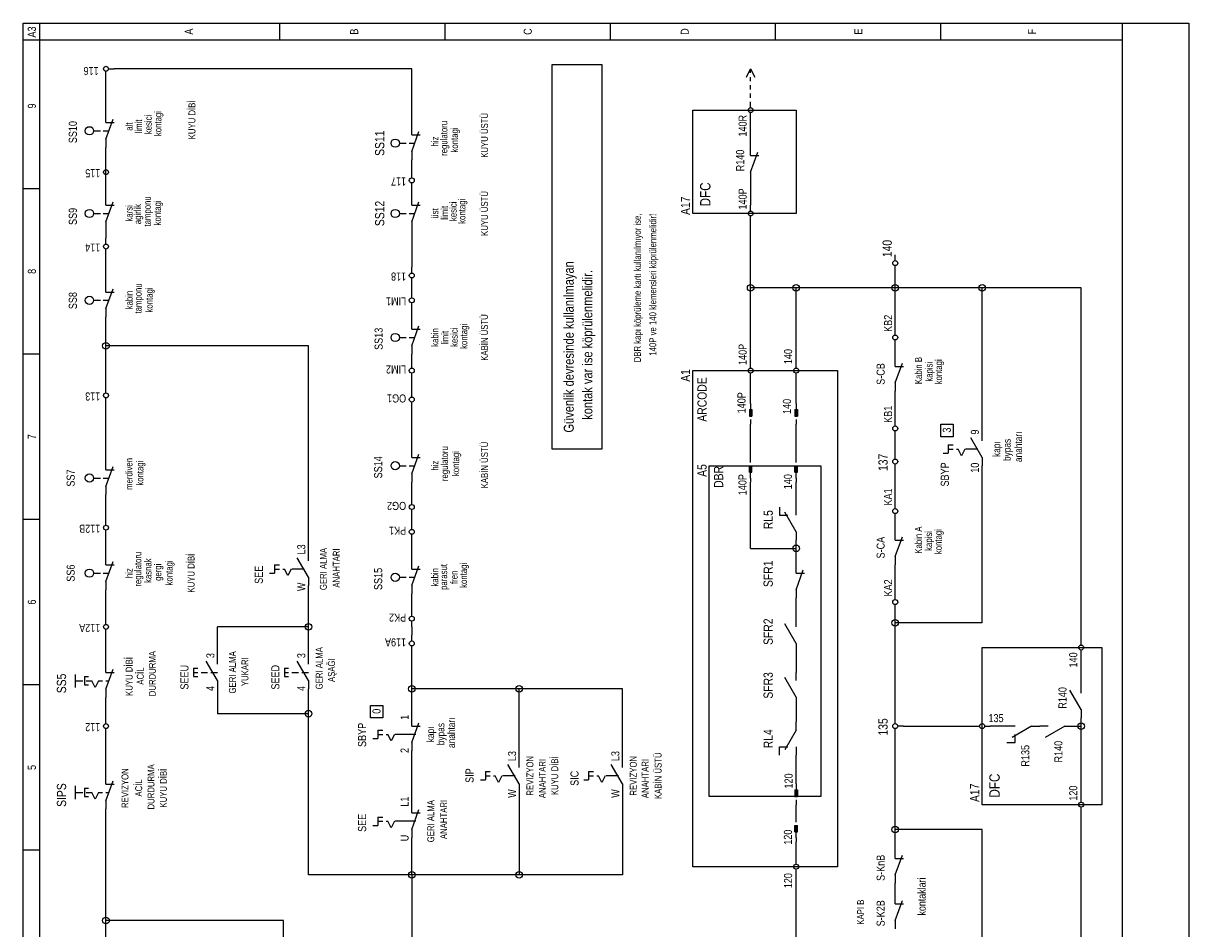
# Model space of a CAD drawing. Header units: centimetres. Extents: x 0 to 15545, y -30 to 2970.
# Tile 22 of 31: x 13454 to 14121, y 498 to 1016. Entities that reach past the tile are written whole.
import ezdxf
from ezdxf.enums import TextEntityAlignment as Align

# ---------------------------------------------------------------- set-up
doc = ezdxf.new("R2010")
doc.units = ezdxf.units.CM
doc.layers.add('ASN-ELEKTRIK', color=3, linetype='CONTINUOUS')
doc.layers.add('ASN-ELEKTRIK-YAZI', color=4, linetype='CONTINUOUS')
doc.styles.get("Standard").update_dxf_attribs({"font": 'arial.ttf', "width": 0.8})

msp = doc.modelspace()

# ---------------------------------------------------------------- linework, layer by layer
at = {"layer": 'ASN-ELEKTRIK'}
for p, q in [((13454.2, 70.2), (13454.2, 1015.95)), ((13454.2, 1015.95), (14120.95, 1015.95)), ((13463.66, 79.66), (13463.66, 1015.95)), ((13600.79, 1015.95), (13600.79, 1006.5)), ((13695.37, 1015.95), (13695.37, 1006.5)), ((13789.94, 1015.95), (13789.94, 1006.5)), ((13884.52, 1006.5), (13884.52, 1015.95)), ((13979.09, 1006.5), (13979.09, 1015.95)), ((14083.12, 70.2), (14083.12, 1015.95)), ((14120.95, 1015.95), (14120.95, 70.2)), ((13454.2, 1006.5), (14083.12, 1006.5)), ((13501.49, 985.22), (13501.49, 988.53)), ((13502.9, 989.94), (13506.21, 989.94)), ((13676.45, 989.94), (13506.21, 989.94)), ((13676.45, 956.84), (13676.45, 989.94)), ((13756.84, 772.42), (13756.84, 992.31)), ((13756.84, 992.31), (13785.21, 992.31)), ((13785.21, 992.31), (13785.21, 772.42)), ((13867.97, 985.22), (13870.33, 989.94)), ((13870.33, 987.58), (13870.33, 989.94)), ((13870.33, 989.94), (13872.69, 985.22)), ((13501.49, 963.94), (13501.49, 985.22)), ((13870.33, 982.85), (13870.33, 985.22)), ((13870.33, 978.12), (13870.33, 980.49)), ((13870.33, 973.39), (13870.33, 975.76)), ((13870.33, 967.72), (13870.33, 971.03)), ((13501.49, 959.21), (13501.49, 963.94)), ((13501.49, 949.75), (13505.62, 961.1)), ((13837.23, 907.19), (13837.23, 966.3)), ((13837.23, 966.3), (13896.34, 966.3)), ((13870.33, 961.57), (13870.33, 964.88)), ((13870.33, 945.02), (13870.33, 961.57)), ((13896.34, 966.3), (13896.34, 907.19)), ((13494.4, 954.48), (13498.29, 954.48)), ((13499.97, 954.48), (13503.21, 954.48)), ((13501.49, 959.21), (13506.21, 959.21)), ((13676.45, 952.11), (13676.45, 956.84)), ((13676.45, 942.66), (13680.58, 954.01)), ((13501.49, 949.75), (13501.49, 945.02)), ((13669.36, 947.39), (13673.25, 947.39)), ((13674.94, 947.39), (13678.17, 947.39)), ((13676.45, 952.11), (13681.18, 952.11)), ((13501.49, 935.56), (13501.49, 945.02)), ((13676.45, 942.66), (13676.45, 937.93)), ((13870.33, 940.29), (13870.33, 945.02)), ((13870.33, 930.84), (13874.46, 942.18)), ((13870.33, 940.29), (13875.06, 940.29)), ((13501.49, 932.25), (13501.49, 935.56)), ((13676.45, 930.84), (13676.45, 937.93)), ((13501.49, 926.11), (13501.49, 933.2)), ((13501.49, 926.11), (13501.49, 929.42)), ((13676.45, 927.52), (13676.45, 930.84)), ((13870.33, 930.84), (13870.33, 926.11)), ((13463.66, 921.38), (13454.2, 921.38)), ((13501.49, 916.65), (13501.49, 926.11)), ((13676.45, 921.38), (13676.45, 924.69)), ((13676.45, 916.65), (13676.45, 921.38)), ((13870.33, 926.11), (13870.33, 911.92)), ((13501.49, 911.92), (13501.49, 916.65)), ((13501.49, 902.46), (13505.62, 913.81)), ((13676.45, 911.92), (13676.45, 916.65)), ((13676.45, 902.46), (13680.58, 913.81)), ((13494.4, 907.19), (13498.29, 907.19)), ((13499.97, 907.19), (13503.21, 907.19)), ((13501.49, 911.92), (13506.21, 911.92)), ((13669.36, 907.19), (13673.25, 907.19)), ((13674.94, 907.19), (13678.17, 907.19)), ((13676.45, 911.92), (13681.18, 911.92)), ((13896.34, 907.19), (13837.23, 907.19)), ((13870.33, 908.61), (13870.33, 911.92)), ((13501.49, 902.46), (13501.49, 897.73)), ((13676.45, 902.46), (13676.45, 897.73)), ((13870.33, 902.46), (13870.33, 905.77)), ((13870.33, 864.63), (13870.33, 902.46)), ((13501.49, 897.73), (13501.49, 893)), ((13676.45, 897.73), (13676.45, 876.45)), ((13501.49, 889.69), (13501.49, 893)), ((13501.49, 883.55), (13501.49, 886.86)), ((13501.49, 867), (13501.49, 883.55)), ((13501.49, 867), (13501.49, 883.55)), ((13953.08, 880.24), (13953.08, 883.55)), ((13676.45, 873.14), (13676.45, 876.45)), ((13953.08, 874.09), (13953.08, 877.4)), ((13953.08, 864.63), (13953.08, 874.09)), ((13501.49, 862.27), (13501.49, 867)), ((13676.45, 867), (13676.45, 870.31)), ((13676.45, 862.27), (13676.45, 867)), ((13501.49, 852.81), (13505.62, 864.16)), ((13501.49, 862.27), (13506.21, 862.27)), ((13676.45, 858.96), (13676.45, 862.27)), ((13870.33, 822.07), (13870.33, 864.63)), ((13896.34, 864.63), (13870.33, 864.63)), ((13896.34, 822.07), (13896.34, 864.63)), ((13953.08, 864.63), (13896.34, 864.63)), ((13953.08, 840.99), (13953.08, 864.63)), ((14002.74, 864.63), (13953.08, 864.63)), ((14002.74, 781.88), (14002.74, 864.63)), ((14059.48, 864.63), (14002.74, 864.63)), ((14059.48, 663.66), (14059.48, 864.63)), ((13494.4, 857.54), (13498.29, 857.54)), ((13499.97, 857.54), (13503.21, 857.54)), ((13676.45, 852.81), (13676.45, 856.12)), ((13501.49, 852.81), (13501.49, 848.08)), ((13501.49, 831.53), (13501.49, 848.08)), ((13676.45, 845.72), (13676.45, 852.81)), ((13676.45, 840.99), (13676.45, 845.72)), ((13676.45, 831.53), (13680.58, 842.88)), ((13676.45, 840.99), (13681.18, 840.99)), ((13953.08, 837.68), (13953.08, 840.99)), ((13669.36, 836.26), (13673.25, 836.26)), ((13674.94, 836.26), (13678.17, 836.26)), ((13953.08, 831.53), (13953.08, 834.84)), ((13463.66, 826.8), (13454.2, 826.8)), ((13617.34, 831.53), (13501.49, 831.53)), ((13501.49, 807.89), (13501.49, 831.53)), ((13617.34, 713.31), (13617.34, 831.53)), ((13676.45, 831.53), (13676.45, 826.8)), ((13676.45, 822.07), (13676.45, 826.8)), ((13953.08, 824.44), (13953.08, 831.53)), ((13676.45, 818.76), (13676.45, 822.07)), ((13870.33, 818.76), (13870.33, 822.07)), ((13896.34, 818.76), (13896.34, 822.07)), ((13953.08, 819.71), (13953.08, 824.44)), ((13953.08, 810.25), (13957.21, 821.6)), ((13676.45, 812.62), (13676.45, 815.93)), ((13837.23, 533.62), (13837.23, 817.34)), ((13837.23, 817.34), (13919.98, 817.34)), ((13870.33, 812.62), (13870.33, 815.93)), ((13896.34, 812.62), (13896.34, 815.93)), ((13919.98, 817.34), (13919.98, 533.62)), ((13953.08, 819.71), (13957.81, 819.71)), ((13501.49, 804.58), (13501.49, 807.89)), ((13676.45, 805.52), (13676.45, 812.62)), ((13870.33, 800.79), (13870.33, 812.62)), ((13896.34, 800.79), (13896.34, 812.62)), ((13953.08, 810.25), (13953.08, 805.52)), ((13501.49, 798.43), (13501.49, 801.74)), ((13676.45, 802.21), (13676.45, 805.52)), ((13870.33, 798.43), (13870.33, 800.79)), ((13896.34, 798.43), (13896.34, 800.79)), ((13953.08, 788.97), (13953.08, 805.52)), ((13501.49, 765.33), (13501.49, 798.43)), ((13676.45, 796.07), (13676.45, 799.38)), ((13676.45, 772.42), (13676.45, 796.07)), ((13869.62, 795.12), (13869.62, 791.34)), ((13869.62, 795.12), (13871.04, 795.12)), ((13869.86, 795.12), (13869.86, 791.34)), ((13870.09, 795.12), (13870.09, 791.34)), ((13870.33, 798.43), (13870.33, 791.34)), ((13870.57, 795.12), (13870.57, 791.34)), ((13870.8, 795.12), (13870.8, 791.34)), ((13871.04, 795.12), (13871.04, 791.34)), ((13895.63, 795.12), (13895.63, 791.34)), ((13895.63, 795.12), (13897.05, 795.12)), ((13895.86, 795.12), (13895.86, 791.34)), ((13896.1, 795.12), (13896.1, 791.34)), ((13896.34, 798.43), (13896.34, 791.34)), ((13896.57, 795.12), (13896.57, 791.34)), ((13896.81, 795.12), (13896.81, 791.34)), ((13897.05, 795.12), (13897.05, 791.34)), ((13869.62, 791.34), (13871.04, 791.34)), ((13870.33, 789.44), (13870.33, 786.61)), ((13895.63, 791.34), (13897.05, 791.34)), ((13896.34, 789.44), (13896.34, 786.61)), ((13953.08, 785.66), (13953.08, 788.97)), ((13870.33, 767.69), (13870.33, 786.61)), ((13896.34, 767.69), (13896.34, 786.61)), ((13953.08, 779.51), (13953.08, 782.82)), ((13979.09, 779.51), (13979.09, 786.61)), ((13979.09, 786.61), (13986.18, 786.61)), ((13986.18, 786.61), (13986.18, 779.51)), ((14002.74, 777.15), (14002.74, 781.88)), ((13953.08, 770.06), (13953.08, 779.51)), ((13986.18, 779.51), (13979.09, 779.51)), ((13983.35, 774.79), (13986.18, 774.79)), ((13983.35, 774.79), (13983.35, 770.06)), ((14002.74, 767.69), (13996.28, 778.88)), ((13676.45, 767.69), (13676.45, 772.42)), ((13676.45, 758.23), (13680.58, 769.58)), ((13676.45, 767.69), (13681.18, 767.69)), ((13785.21, 772.42), (13756.84, 772.42)), ((13870.33, 764.86), (13870.33, 767.69)), ((13896.34, 764.86), (13896.34, 767.69)), ((13953.08, 766.75), (13953.08, 770.06)), ((13980.51, 770.06), (13983.35, 770.06)), ((13983.35, 772.42), (13986.18, 772.42)), ((13988.08, 772.42), (13989.02, 772.42)), ((13990.91, 768.64), (13989.02, 772.42)), ((13992.8, 772.42), (13990.91, 768.64)), ((14000.37, 772.42), (13993.28, 772.42)), ((14002.74, 767.69), (14002.74, 762.96)), ((13501.49, 760.6), (13501.49, 765.33)), ((13501.49, 751.14), (13505.62, 762.49)), ((13501.49, 760.6), (13506.21, 760.6)), ((13669.36, 762.96), (13673.25, 762.96)), ((13674.94, 762.96), (13678.17, 762.96)), ((13846.69, 573.81), (13846.69, 762.96)), ((13846.69, 762.96), (13910.52, 762.96)), ((13869.62, 762.96), (13871.04, 762.96)), ((13869.62, 759.18), (13869.62, 762.96)), ((13869.86, 759.18), (13869.86, 762.96)), ((13870.09, 759.18), (13870.09, 762.96)), ((13870.33, 755.87), (13870.33, 762.96)), ((13870.57, 759.18), (13870.57, 762.96)), ((13870.8, 759.18), (13870.8, 762.96)), ((13871.04, 759.18), (13871.04, 762.96)), ((13895.63, 762.96), (13897.05, 762.96)), ((13895.63, 759.18), (13895.63, 762.96)), ((13895.86, 759.18), (13895.86, 762.96)), ((13896.1, 759.18), (13896.1, 762.96)), ((13896.34, 755.87), (13896.34, 762.96)), ((13896.57, 759.18), (13896.57, 762.96)), ((13896.81, 759.18), (13896.81, 762.96)), ((13897.05, 759.18), (13897.05, 762.96)), ((13910.52, 762.96), (13910.52, 573.81)), ((13953.08, 760.6), (13953.08, 763.91)), ((13953.08, 741.68), (13953.08, 760.6)), ((14002.74, 673.12), (14002.74, 762.96)), ((13494.4, 755.87), (13498.29, 755.87)), ((13499.97, 755.87), (13503.21, 755.87)), ((13676.45, 758.23), (13676.45, 753.51)), ((13676.45, 744.05), (13676.45, 753.51)), ((13869.62, 759.18), (13871.04, 759.18)), ((13870.33, 755.87), (13870.33, 753.51)), ((13870.33, 715.68), (13870.33, 753.51)), ((13895.63, 759.18), (13897.05, 759.18)), ((13896.34, 755.87), (13896.34, 753.51)), ((13896.34, 739.32), (13896.34, 753.51)), ((13501.49, 751.14), (13501.49, 746.41)), ((13501.49, 732.23), (13501.49, 746.41)), ((13676.45, 740.74), (13676.45, 744.05)), ((13953.08, 738.37), (13953.08, 741.68)), ((13676.45, 734.59), (13676.45, 737.9)), ((13676.45, 729.86), (13676.45, 734.59)), ((13886.88, 739.32), (13886.88, 734.59)), ((13886.88, 734.59), (13891.61, 734.59)), ((13896.34, 725.13), (13889.88, 736.32)), ((13896.34, 734.59), (13896.34, 739.32)), ((13953.08, 732.23), (13953.08, 735.54)), ((13463.66, 732.23), (13454.2, 732.23)), ((13501.49, 728.92), (13501.49, 732.23)), ((13676.45, 726.55), (13676.45, 729.86)), ((13953.08, 725.13), (13953.08, 732.23)), ((13501.49, 722.77), (13501.49, 726.08)), ((13501.49, 710.95), (13501.49, 722.77)), ((13676.45, 720.4), (13676.45, 723.71)), ((13676.45, 708.58), (13676.45, 720.4)), ((13896.34, 725.13), (13896.34, 720.4)), ((13896.34, 715.68), (13896.34, 720.4)), ((13953.08, 720.4), (13953.08, 725.13)), ((13953.08, 710.95), (13957.21, 722.3)), ((13953.08, 720.4), (13957.81, 720.4)), ((13870.33, 715.68), (13896.34, 715.68)), ((13896.34, 706.22), (13896.34, 715.68)), ((13501.49, 706.22), (13501.49, 710.95)), ((13501.49, 696.76), (13505.62, 708.11)), ((13617.34, 699.13), (13610.88, 710.31)), ((13617.34, 708.58), (13617.34, 713.31)), ((13676.45, 703.85), (13676.45, 708.58)), ((13953.08, 710.95), (13953.08, 706.22)), ((13494.4, 701.49), (13498.29, 701.49)), ((13499.97, 701.49), (13503.21, 701.49)), ((13501.49, 706.22), (13506.21, 706.22)), ((13595.12, 701.49), (13597.95, 701.49)), ((13597.95, 706.22), (13600.79, 706.22)), ((13597.95, 706.22), (13597.95, 701.49)), ((13597.95, 703.85), (13600.79, 703.85)), ((13602.68, 703.85), (13603.63, 703.85)), ((13605.52, 700.07), (13603.63, 703.85)), ((13607.41, 703.85), (13605.52, 700.07)), ((13614.98, 703.85), (13607.88, 703.85)), ((13676.45, 694.4), (13680.58, 705.75)), ((13676.45, 703.85), (13681.18, 703.85)), ((13896.34, 701.49), (13896.34, 706.22)), ((13896.34, 692.03), (13900.47, 703.38)), ((13896.34, 701.49), (13901.07, 701.49)), ((13953.08, 689.67), (13953.08, 706.22)), ((13501.49, 696.76), (13501.49, 692.03)), ((13617.34, 699.13), (13617.34, 694.4)), ((13617.34, 670.75), (13617.34, 694.4)), ((13669.36, 699.13), (13673.25, 699.13)), ((13674.94, 699.13), (13678.17, 699.13)), ((13676.45, 694.4), (13676.45, 689.67)), ((13501.49, 675.48), (13501.49, 692.03)), ((13676.45, 680.21), (13676.45, 689.67)), ((13896.34, 692.03), (13896.34, 687.3)), ((13896.34, 675.48), (13896.34, 687.3)), ((13953.08, 686.36), (13953.08, 689.67)), ((13676.45, 676.9), (13676.45, 680.21)), ((13953.08, 680.21), (13953.08, 683.52)), ((13953.08, 673.12), (13953.08, 680.21)), ((13501.49, 672.17), (13501.49, 675.48)), ((13676.45, 670.75), (13676.45, 674.06)), ((13896.34, 670.75), (13896.34, 675.48)), ((13501.49, 666.02), (13501.49, 669.33)), ((13565.32, 654.2), (13565.32, 670.75)), ((13617.34, 670.75), (13565.32, 670.75)), ((13617.34, 654.2), (13617.34, 670.75)), ((13676.45, 670.75), (13676.45, 666.02)), ((13896.34, 661.3), (13889.88, 672.48)), ((14002.74, 673.12), (13953.08, 673.12)), ((13953.08, 618.74), (13953.08, 673.12)), ((13501.49, 649.38), (13501.49, 666.02)), ((13676.45, 662.71), (13676.45, 666.02)), ((13896.34, 661.3), (13896.34, 656.57)), ((14059.48, 660.35), (14059.48, 663.66)), ((13565.32, 649.47), (13565.32, 654.2)), ((13617.34, 649.47), (13617.34, 654.2)), ((13676.45, 656.57), (13676.45, 659.88)), ((13676.45, 635.29), (13676.45, 656.57)), ((13896.34, 656.57), (13896.34, 644.74)), ((14002.74, 569.08), (14002.74, 658.93)), ((14002.74, 658.93), (14071.3, 658.93)), ((14059.48, 654.2), (14059.48, 657.51)), ((14059.48, 637.65), (14059.48, 654.2)), ((14071.3, 658.93), (14071.3, 569.08)), ((13501.49, 644.65), (13501.49, 649.38)), ((13551.61, 647.11), (13553.97, 647.11)), ((13551.61, 647.11), (13551.61, 642.38)), ((13565.32, 640.02), (13558.86, 651.2)), ((13603.63, 647.11), (13605.99, 647.11)), ((13603.63, 647.11), (13603.63, 642.38)), ((13617.34, 640.02), (13610.88, 651.2)), ((13484.07, 636.06), (13484.07, 643.62)), ((13489.19, 642.29), (13491.56, 642.29)), ((13489.19, 642.29), (13489.19, 637.56)), ((13501.49, 635.19), (13505.62, 646.54)), ((13501.49, 644.65), (13506.21, 644.65)), ((13551.61, 644.74), (13553.97, 644.74)), ((13551.61, 642.38), (13553.97, 642.38)), ((13555.87, 644.74), (13559.65, 644.74)), ((13561.54, 644.74), (13565.32, 644.74)), ((13603.63, 644.74), (13605.99, 644.74)), ((13603.63, 642.38), (13605.99, 642.38)), ((13607.88, 644.74), (13611.67, 644.74)), ((13613.56, 644.74), (13617.34, 644.74)), ((13896.34, 630.56), (13889.88, 641.75)), ((13896.34, 640.02), (13896.34, 644.74)), ((13463.66, 637.65), (13454.2, 637.65)), ((13484.08, 639.92), (13488.24, 639.92)), ((13489.19, 637.56), (13491.56, 637.56)), ((13490.14, 639.92), (13493.45, 639.92)), ((13495.34, 636.14), (13493.45, 639.92)), ((13497.23, 639.92), (13495.34, 636.14)), ((13497.23, 639.92), (13499.59, 639.92)), ((13501.49, 639.92), (13503.19, 639.92)), ((13501.49, 635.19), (13501.49, 630.46)), ((13565.32, 640.02), (13565.32, 635.29)), ((13565.32, 635.29), (13565.32, 621.1)), ((13617.34, 640.02), (13617.34, 635.29)), ((13617.34, 621.1), (13617.34, 635.29)), ((13676.45, 618.74), (13676.45, 635.29)), ((13737.92, 635.29), (13676.45, 635.29)), ((13797.03, 635.29), (13737.92, 635.29)), ((13737.92, 595.09), (13737.92, 635.29)), ((13797.03, 595.09), (13797.03, 635.29)), ((14059.48, 623.46), (14053.02, 634.65)), ((14059.48, 632.92), (14059.48, 637.65)), ((13501.49, 618.74), (13501.49, 630.46)), ((13896.34, 630.56), (13896.34, 625.83)), ((13617.34, 621.1), (13565.32, 621.1)), ((13617.34, 528.89), (13617.34, 621.1)), ((13652.81, 618.74), (13652.81, 625.83)), ((13652.81, 625.83), (13659.9, 625.83)), ((13659.9, 625.83), (13659.9, 618.74)), ((13896.34, 625.83), (13896.34, 616.37)), ((14059.48, 623.46), (14059.48, 618.74)), ((13501.49, 615.43), (13501.49, 618.74)), ((13659.9, 618.74), (13652.81, 618.74)), ((13676.45, 614.01), (13676.45, 618.74)), ((13676.45, 604.55), (13680.58, 615.9)), ((13676.45, 614.01), (13681.18, 614.01)), ((13896.34, 611.64), (13896.34, 616.37)), ((13953.08, 615.43), (13953.08, 618.74)), ((13957.81, 614.01), (13954.5, 614.01)), ((13957.81, 614.01), (13998.01, 614.01)), ((13998.01, 614.01), (14001.32, 614.01)), ((14004.15, 614.01), (14007.46, 614.01)), ((14016.92, 614.01), (14007.46, 614.01)), ((14021.65, 614.01), (14016.92, 614.01)), ((14031.11, 614.01), (14019.92, 607.55)), ((14031.11, 614.01), (14035.84, 614.01)), ((14040.57, 614.01), (14035.84, 614.01)), ((14050.02, 614.01), (14038.83, 607.55)), ((14050.02, 614.01), (14054.75, 614.01)), ((14054.75, 614.01), (14059.48, 614.01)), ((14059.48, 614.01), (14059.48, 618.74)), ((14059.48, 573.81), (14059.48, 614.01)), ((13501.49, 609.28), (13501.49, 612.59)), ((13501.49, 585.54), (13501.49, 609.28)), ((13654.22, 606.91), (13657.06, 606.91)), ((13657.06, 611.64), (13659.9, 611.64)), ((13657.06, 611.64), (13657.06, 606.91)), ((13657.06, 609.28), (13659.9, 609.28)), ((13661.79, 609.28), (13662.74, 609.28)), ((13664.63, 605.5), (13662.74, 609.28)), ((13666.52, 609.28), (13664.63, 605.5)), ((13678.81, 609.28), (13666.99, 609.28)), ((13896.34, 611.64), (13889.88, 600.45)), ((13953.08, 609.28), (13953.08, 612.59)), ((13953.08, 554.9), (13953.08, 609.28)), ((14021.65, 604.55), (14021.65, 609.28)), ((13676.45, 604.55), (13676.45, 599.82)), ((13886.88, 597.46), (13886.88, 602.19)), ((13886.88, 602.19), (13891.61, 602.19)), ((13896.34, 602.19), (13896.34, 597.46)), ((14016.92, 604.55), (14021.65, 604.55)), ((13676.45, 569.08), (13676.45, 599.82)), ((13737.92, 590.36), (13737.92, 595.09)), ((13797.03, 590.36), (13797.03, 595.09)), ((13896.34, 583.27), (13896.34, 597.46)), ((13718.54, 588), (13721.37, 588)), ((13718.54, 588), (13718.54, 583.27)), ((13737.92, 580.91), (13731.46, 592.09)), ((13777.65, 588), (13780.48, 588)), ((13777.65, 588), (13777.65, 583.27)), ((13797.03, 580.91), (13790.57, 592.09)), ((13501.49, 580.81), (13501.49, 585.54)), ((13501.49, 571.35), (13505.62, 582.7)), ((13501.49, 580.81), (13506.21, 580.81)), ((13715.7, 583.27), (13718.54, 583.27)), ((13718.54, 585.63), (13721.37, 585.63)), ((13723.26, 585.63), (13724.21, 585.63)), ((13726.1, 581.85), (13724.21, 585.63)), ((13727.99, 585.63), (13726.1, 581.85)), ((13735.56, 585.63), (13728.47, 585.63)), ((13737.92, 580.91), (13737.92, 576.18)), ((13774.81, 583.27), (13777.65, 583.27)), ((13777.65, 585.63), (13780.48, 585.63)), ((13782.37, 585.63), (13783.32, 585.63)), ((13785.21, 581.85), (13783.32, 585.63)), ((13787.1, 585.63), (13785.21, 581.85)), ((13794.67, 585.63), (13787.58, 585.63)), ((13797.03, 580.91), (13797.03, 576.18)), ((13896.34, 580.91), (13896.34, 583.27)), ((13896.34, 580.91), (13896.34, 573.81)), ((13484.07, 572.22), (13484.07, 579.79)), ((13484.08, 576.08), (13488.24, 576.08)), ((13489.19, 578.45), (13491.56, 578.45)), ((13489.19, 578.45), (13489.19, 573.72)), ((13489.19, 573.72), (13491.56, 573.72)), ((13490.14, 576.08), (13493.45, 576.08)), ((13495.34, 572.3), (13493.45, 576.08)), ((13497.23, 576.08), (13495.34, 572.3)), ((13497.23, 576.08), (13499.59, 576.08)), ((13501.49, 576.08), (13503.19, 576.08)), ((13737.92, 576.18), (13737.92, 528.89)), ((13797.03, 576.18), (13797.03, 528.89)), ((13910.52, 573.81), (13846.69, 573.81)), ((13895.63, 577.6), (13895.63, 573.81)), ((13895.63, 577.6), (13897.05, 577.6)), ((13895.63, 573.81), (13897.05, 573.81)), ((13895.86, 577.6), (13895.86, 573.81)), ((13896.1, 577.6), (13896.1, 573.81)), ((13896.57, 577.6), (13896.57, 573.81)), ((13896.81, 577.6), (13896.81, 573.81)), ((13897.05, 577.6), (13897.05, 573.81)), ((14059.48, 570.5), (14059.48, 573.81)), ((13501.49, 571.35), (13501.49, 566.63)), ((13676.45, 564.36), (13676.45, 569.08)), ((13896.34, 571.92), (13896.34, 569.08)), ((13896.34, 561.99), (13896.34, 569.08)), ((14071.3, 569.08), (14002.74, 569.08)), ((14059.48, 564.36), (14059.48, 567.67)), ((13501.49, 502.88), (13501.49, 566.63)), ((13657.06, 561.99), (13659.9, 561.99)), ((13657.06, 561.99), (13657.06, 557.26)), ((13676.45, 554.9), (13680.58, 566.25)), ((13676.45, 564.36), (13681.18, 564.36)), ((13896.34, 559.15), (13896.34, 561.99)), ((14059.48, 117.49), (14059.48, 564.36)), ((13654.22, 557.26), (13657.06, 557.26)), ((13657.06, 559.63), (13659.9, 559.63)), ((13661.79, 559.63), (13662.74, 559.63)), ((13664.63, 555.84), (13662.74, 559.63)), ((13666.52, 559.63), (13664.63, 555.84)), ((13678.81, 559.63), (13666.99, 559.63)), ((13676.45, 554.9), (13676.45, 550.17)), ((13895.63, 557.26), (13897.05, 557.26)), ((13895.63, 553.48), (13895.63, 557.26)), ((13895.63, 553.48), (13897.05, 553.48)), ((13895.86, 553.48), (13895.86, 557.26)), ((13896.1, 553.48), (13896.1, 557.26)), ((13896.34, 550.17), (13896.34, 557.26)), ((13896.57, 553.48), (13896.57, 557.26)), ((13896.81, 553.48), (13896.81, 557.26)), ((13897.05, 553.48), (13897.05, 557.26)), ((14002.74, 554.9), (13953.08, 554.9)), ((13953.08, 543.08), (13953.08, 554.9)), ((14002.74, 467.42), (14002.74, 554.9)), ((13676.45, 528.89), (13676.45, 550.17)), ((13676.45, 528.89), (13676.45, 550.17)), ((13676.45, 528.89), (13676.45, 550.17)), ((13896.34, 550.17), (13896.34, 547.8)), ((13896.34, 538.35), (13896.34, 547.8)), ((13463.66, 543.08), (13454.2, 543.08)), ((13953.08, 538.35), (13953.08, 543.08)), ((13953.08, 528.89), (13957.21, 540.24)), ((13919.98, 533.62), (13837.23, 533.62)), ((13896.34, 535.04), (13896.34, 538.35)), ((13953.08, 538.35), (13957.81, 538.35)), ((13676.45, 528.89), (13617.34, 528.89)), ((13737.92, 528.89), (13676.45, 528.89)), ((13676.45, 528.89), (13676.45, 476.87)), ((13797.03, 528.89), (13737.92, 528.89)), ((13896.34, 528.89), (13896.34, 532.2)), ((13896.34, 117.49), (13896.34, 528.89)), ((13953.08, 528.89), (13953.08, 524.16)), ((13953.08, 517.07), (13953.08, 524.16)), ((13953.08, 512.34), (13953.08, 517.07)), ((13953.08, 502.88), (13957.21, 514.23)), ((13953.08, 512.34), (13957.81, 512.34)), ((13603.15, 502.88), (13501.49, 502.88)), ((13501.49, 472.14), (13501.49, 502.88)), ((13603.15, 488.69), (13603.15, 502.88)), ((13953.08, 502.88), (13953.08, 498.15))]:
    msp.add_line(p, q, dxfattribs=at)
for centre, radius in [((13501.49, 989.94), 1.42), ((13870.33, 966.3), 1.42), ((13492.03, 954.48), 2.36), ((13666.99, 947.39), 2.36), ((13501.49, 930.84), 1.42), ((13676.45, 926.11), 1.42), ((13492.03, 907.19), 2.36), ((13666.99, 907.19), 2.36), ((13870.33, 907.19), 1.42), ((13501.49, 888.28), 1.42), ((13953.08, 878.82), 1.42), ((13676.45, 871.73), 1.42), ((13870.33, 864.63), 1.89), ((13896.34, 864.63), 1.89), ((13953.08, 864.63), 1.89), ((14002.74, 864.63), 1.89), ((13492.03, 857.54), 2.36), ((13676.45, 857.54), 1.42), ((13666.99, 836.26), 2.36), ((13953.08, 836.26), 1.42), ((13501.49, 831.53), 1.89), ((13676.45, 817.34), 1.42), ((13870.33, 817.34), 1.42), ((13896.34, 817.34), 1.42), ((13501.49, 803.16), 1.42), ((13676.45, 800.79), 1.42), ((13953.08, 784.24), 1.42), ((13666.99, 762.96), 2.36), ((13953.08, 765.33), 1.42), ((13492.03, 755.87), 2.36), ((13676.45, 739.32), 1.42), ((13953.08, 736.96), 1.42), ((13501.49, 727.5), 1.42), ((13676.45, 725.13), 1.42), ((13896.34, 715.68), 1.89), ((13492.03, 701.49), 2.36), ((13666.99, 699.13), 2.36), ((13953.08, 684.94), 1.42), ((13676.45, 675.48), 1.42), ((13953.08, 673.12), 1.89), ((13501.49, 670.75), 1.42), ((13617.34, 670.75), 1.89), ((13676.45, 661.3), 1.42), ((14059.48, 658.93), 1.42), ((13676.45, 635.29), 1.89), ((13737.92, 635.29), 1.89), ((13617.34, 621.1), 1.89), ((13501.49, 614.01), 1.42), ((13953.08, 614.01), 1.42), ((13953.08, 614.01), 1.42), ((14002.74, 614.01), 1.42), ((14059.48, 614.01), 1.89), ((14059.48, 569.08), 1.42), ((13953.08, 554.9), 1.89), ((13896.34, 533.62), 1.42), ((13676.45, 528.89), 1.89), ((13737.92, 528.89), 1.89), ((13501.49, 502.88), 1.89)]:
    msp.add_circle(centre, radius, dxfattribs=at)

# ---------------------------------------------------------------- texts
at = {"layer": 'ASN-ELEKTRIK-YAZI', "width": 0.8}
for s, height, rotation, p in [('A3', 4.634, 90, (13461.39, 1007.82)), ('116', 4.634, 180, (13497.32, 990.98)), ('115', 4.634, 180, (13498.27, 932.54)), ('117', 4.634, 180, (13673.23, 927.81)), ('DFC', 5.958, 90, (13847.35, 911.26)), ('140P', 4.634, 90, (13868.06, 909.46)), ('A17', 5.296, 90, (13835.72, 906.34)), ('114', 4.634, 180, (13498.27, 889.98)), ('Güvenlik devresinde kullanılmayan', 5.6745, 90, (13769.13, 781.88)), ('140', 5.296, 90, (13951.1, 882.22)), ('118', 4.634, 180, (13673.23, 873.43)), ('kontak var ise köprülenmelidir.', 5.6745, 90, (13779.78, 789.18)), ('LIM1', 4.634, 180, (13673.23, 859.24)), ('KB2', 4.634, 90, (13951.29, 839.48)), ('140P', 4.634, 90, (13868.06, 820.56)), ('140', 4.634, 90, (13894.07, 821.03)), ('LIM2', 4.634, 180, (13673.23, 820.28)), ('S-CB', 4.634, 90, (13947.03, 809.21)), ('113', 4.634, 180, (13498.27, 804.86)), ('OG1', 4.634, 180, (13673.23, 803.73)), ('KB1', 4.634, 90, (13951.29, 787.46)), ('9', 4.63, 90, (14000.94, 780.74)), ('DBR', 5.296, 90, (13854.63, 750.29)), ('KA1', 4.634, 90, (13951.29, 740.17)), ('OG2', 4.634, 180, (13673.23, 742.25)), ('RL5', 5.296, 90, (13883, 726.65)), ('112B', 4.634, 180, (13498.27, 729.2)), ('PK1', 4.634, 180, (13673.23, 728.07)), ('S-CA', 4.634, 90, (13947.03, 709.91)), ('L3', 4.634, 90, (13615.54, 712.18)), ('SFR1', 5.296, 90, (13883, 693.55)), ('KA2', 4.634, 90, (13951.29, 688.15)), ('PK2', 4.634, 180, (13673.23, 678.41)), ('SFR2', 5.296, 90, (13883, 660.44)), ('112A', 4.634, 180, (13498.27, 672.45)), ('119A', 4.634, 180, (13673.23, 664.23)), ('3', 4.63, 90, (13563.53, 652.88)), ('3', 4.63, 90, (13615.54, 652.88)), ('SFR3', 5.296, 90, (13883, 629.71)), ('112', 4.634, 180, (13498.27, 615.71)), ('1', 4.63, 90, (13674.65, 617.6)), ('RL4', 5.296, 90, (13883, 601.33)), ('L3', 4.634, 90, (13736.13, 593.96)), ('L3', 4.634, 90, (13795.24, 593.96)), ('A17', 5.296, 90, (14001.22, 570.6)), ('DFC', 5.958, 90, (14012.85, 573.15)), ('120', 4.634, 90, (14057.21, 571.35)), ('L1', 4.634, 90, (13674.65, 567.95)), ('S-KnB', 4.634, 90, (13947.03, 525.48)), ('kontaklari', 4.54, 90, (13970.48, 505.7)), ('S-K2B', 4.634, 90, (13947.03, 499.48))]:
    msp.add_text(s, height=height, rotation=rotation, dxfattribs=at).set_placement(p)
for s, height, p in [('A', 4.63, (13551.23, 1011.22)), ('B', 4.63, (13645.81, 1011.22)), ('C', 4.63, (13745.11, 1011.22)), ('D', 4.63, (13834.96, 1011.22)), ('E', 4.63, (13934.26, 1011.22)), ('F', 4.63, (14033.57, 1011.22)), ('KUYU DİBİ', 3.972, (13552.67, 960.72)), ('9', 4.63, (13461.39, 968.67)), ('limit', 3.972, (13522.17, 957.02)), ('kesici', 3.972, (13527.7, 958.11)), ('kontagi', 3.972, (13533.22, 958.59)), ('regulatoru', 3.972, (13696.84, 950.15)), ('KUYU ÜSTÜ', 3.972, (13720.05, 951.89)), ('alt', 3.972, (13516.7, 956.84)), ('SS11', 5.296, (13660.75, 947.39)), ('kontagi', 3.972, (13702.84, 949.22)), ('hiz', 3.972, (13691.68, 948.33)), ('tamponu', 3.972, (13527.13, 908.36)), ('kontagi', 3.972, (13532.92, 907.53)), ('SS12', 5.296, (13660.75, 907.19)), ('kesici', 3.972, (13702.14, 908.42)), ('kontagi', 3.972, (13707.15, 908.44)), ('KUYU ÜSTÜ', 3.972, (13720.05, 907.19)), ('DBR kapı köprüleme kartı kullanılmıyor ise,', 3.9722, (13807.53, 864.63)), ('karsi', 3.972, (13516.7, 907.26)), ('agirlik', 3.972, (13521.61, 906.86)), ('üst', 3.972, (13691.68, 907.19)), ('limit', 3.972, (13697.2, 907.58)), ('140P ve 140 klemensleri köprülenmelidir!', 3.9722, (13816.33, 866.45)), ('8', 4.63, (13461.39, 874.09)), ('tamponu', 3.972, (13521.87, 858.6)), ('SS8', 4.634, (13484.84, 857.35)), ('kabin', 3.972, (13516.72, 857.67)), ('kontagi', 3.972, (13528.23, 857.71)), ('KABİN ÜSTÜ', 3.972, (13720.05, 836.26)), ('kabin', 3.972, (13691.68, 836.26)), ('limit', 3.972, (13697.43, 836.11)), ('kesici', 3.972, (13702.74, 836.4)), ('kontagi', 3.972, (13708.2, 836.91)), ('Kabin B', 3.972, (13968.31, 817.34)), ('kapisi', 3.972, (13974.38, 816.69)), ('kontagi', 3.972, (13979.83, 816.64)), ('7', 4.63, (13461.39, 779.51)), ('3', 4.63, (13984.86, 783.3)), ('anahtarı', 4.256, (14025.62, 773.74)), ('regulatoru', 3.972, (13697.18, 764.12)), ('KABİN ÜSTÜ', 3.972, (13720.06, 763.33)), ('kapı', 4.256, (14013.14, 772.42)), ('bypas', 4.256, (14019.11, 771.96)), ('merdiven', 3.972, (13516.67, 758.23)), ('SS14', 4.634, (13659.52, 762.02)), ('kontagi', 3.972, (13703.56, 764.14)), ('137', 5.296, (13948.73, 764.86)), ('kontagi', 3.972, (13522.93, 758.7)), ('hiz', 3.972, (13691.68, 762.96)), ('SS7', 4.634, (13483.61, 755.87)), ('Kabin A', 3.972, (13968.31, 720.4)), ('kontagi', 3.972, (13979.68, 719.5)), ('kapisi', 3.972, (13974.12, 719.9)), ('regulatoru', 3.972, (13521.75, 703.76)), ('KUYU DİBİ', 3.972, (13552.18, 701.49)), ('GERI ALMA', 3.972, (13627.84, 703.85)), ('ANAHTARI', 3.972, (13635.26, 704.42)), ('kasnak', 3.972, (13527.52, 702.91)), ('kontagi', 3.972, (13539.59, 701.62)), ('parasut', 3.972, (13696.69, 699.3)), ('kontagi', 3.972, (13708.03, 700.23)), ('SS6', 4.634, (13483.61, 701.49)), ('hiz', 3.972, (13516.71, 701.49)), ('gergi', 3.972, (13533.19, 702)), ('SS15', 4.634, (13659.52, 698.18)), ('kabin', 3.972, (13691.68, 699.13)), ('fren', 3.972, (13702.67, 699.11)), ('6', 4.63, (13461.39, 684.94)), ('KUYU DİBİ', 3.972, (13516.71, 642.38)), ('DURDURMA', 3.972, (13529.99, 644.03)), ('GERI ALMA', 3.972, (13575.82, 644.74)), ('GERI ALMA', 3.972, (13625.47, 647.11)), ('ACİL', 3.972, (13523.11, 642.63)), ('YUKARI', 3.972, (13583, 645.14)), ('AŞAĞI', 3.972, (13632.52, 646.01)), ('SS5', 5.296, (13478.69, 638.41)), ('0', 4.63, (13658.58, 622.52)), ('anahtarı', 4.256, (13701.23, 610.21)), ('kapı', 4.256, (13689.22, 609.28)), ('bypas', 4.256, (13695.12, 609.42)), ('135', 5.296, (13948.73, 613.53)), ('REVIZYON', 3.972, (13746.06, 585.63)), ('ANAHTARI', 3.972, (13753.15, 584)), ('KUYU DİBİ', 3.972, (13760.24, 585.63)), ('REVIZYON', 3.972, (13805.17, 585.63)), ('ANAHTARI', 3.972, (13811.93, 584.01)), ('KABİN ÜSTÜ', 3.972, (13819.35, 585.63)), ('5', 4.63, (13461.39, 590.36)), ('REVIZYON', 3.972, (13514.35, 578.54)), ('DURDURMA', 3.972, (13529.23, 579.25)), ('KUYU DİBİ', 3.972, (13536.31, 578.52)), ('SIPS', 5.296, (13478.69, 574.57)), ('ACİL', 3.972, (13522.2, 578.63)), ('GERI ALMA', 3.972, (13689.31, 559.63)), ('ANAHTARI', 3.972, (13696.69, 560.61)), ('KAPI B', 3.972, (13935.21, 507.61))]:
    msp.add_text(s, height=height, rotation=90, dxfattribs=at).set_placement(p, align=Align.CENTER)
for s, height, p in [('140R', 4.634, (13868.06, 963.56)), ('SS10', 4.634, (13484.84, 960.06)), ('R140', 4.634, (13866.64, 943.7)), ('SS9', 4.634, (13484.84, 910.41)), ('SS13', 4.634, (13659.8, 841.84)), ('A1', 5.296, (13835.72, 818.2)), ('ARCODE', 5.296, (13845.17, 813.47)), ('140P', 4.634, (13867.4, 804.96)), ('140', 4.634, (13893.41, 801.17)), ('A5', 5.296, (13845.17, 763.81)), ('SBYP', 4.634, (13983.73, 764.86)), ('10', 4.634, (14000.94, 764.67)), ('140P', 4.634, (13867.97, 758.14)), ('140', 4.634, (13893.97, 758.14)), ('SEE', 4.634, (13591.24, 705.75)), ('W', 4.63, (13615.54, 696.1)), ('140', 4.634, (14057.21, 656.19)), ('SEEU', 4.634, (13548.68, 649)), ('SEED', 4.634, (13600.7, 649)), ('4', 4.63, (13563.53, 636.99)), ('4', 4.63, (13615.54, 636.99)), ('R140', 4.634, (14051.06, 636.33)), ('SBYP', 4.634, (13650.35, 615.9)), ('2', 4.63, (13674.65, 601.52)), ('R135', 4.634, (14029.78, 603.23)), ('R140', 4.634, (14048.7, 605.59)), ('SIP', 4.634, (13711.82, 589.89)), ('SIC', 4.634, (13771.88, 588.47)), ('120', 4.634, (13894.35, 586.96)), ('W', 4.63, (13736.13, 577.88)), ('W', 4.63, (13795.24, 577.88)), ('SEE', 4.634, (13650.35, 563.88)), ('120', 4.634, (13893.97, 554.8)), ('U', 4.63, (13674.65, 551.87)), ('120', 4.634, (13894.07, 529.93))]:
    msp.add_text(s, height=height, rotation=90, dxfattribs=at).set_placement(p, align=Align.RIGHT)
msp.add_text('135', height=4.634, dxfattribs=at).set_placement((14006.42, 616.28))

doc.saveas('drawing.dxf')
